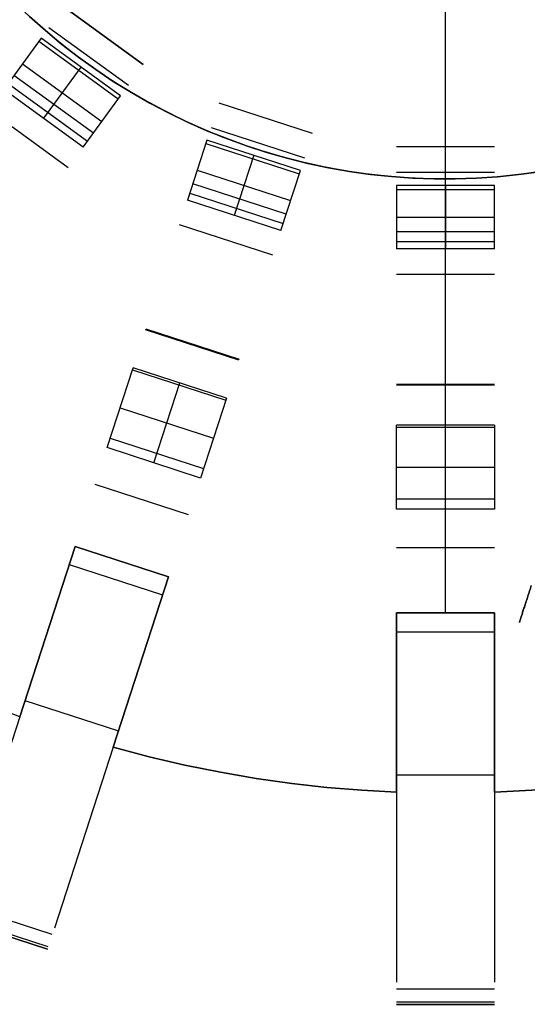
# Model space of a CAD drawing. Header units: millimetres. Extents: x 567 to 919, y 2269 to 2620.
# Tile 5 of 17: x 691 to 753, y 2269 to 2389. Entities that reach past the tile are written whole.
import ezdxf

# ---------------------------------------------------------------- set-up
doc = ezdxf.new("R2010")
doc.units = ezdxf.units.MM

msp = doc.modelspace()

# ---------------------------------------------------------------- linework, layer by layer
for points in [[(743.23, 2316.36), (743.23, 2434.36)], [(743.23, 2316.36), (743.23, 2434.36)], [(754.25, 2370.18), (751.67, 2369.84), (749.08, 2369.59), (746.48, 2369.43), (743.88, 2369.37), (741.27, 2369.39), (738.67, 2369.5), (736.08, 2369.7), (733.49, 2370), (730.92, 2370.38), (728.36, 2370.85), (725.81, 2371.41), (723.29, 2372.06), (720.79, 2372.8), (718.32, 2373.62), (715.88, 2374.52), (713.48, 2375.52), (711.11, 2376.59), (708.77, 2377.75), (706.48, 2378.98), (704.23, 2380.3), (702.03, 2381.69), (699.88, 2383.16), (697.79, 2384.7), (695.74, 2386.31), (693.76, 2387.99), (691.83, 2389.74)], [(706.3, 2383.33), (696.59, 2390.38)], [(696.59, 2390.38), (706.3, 2383.33)], [(754.73, 2370.25), (752.16, 2369.9), (749.58, 2369.63), (747, 2369.46), (744.4, 2369.37), (741.81, 2369.38), (739.22, 2369.47), (736.64, 2369.65), (734.06, 2369.92), (731.49, 2370.29), (728.94, 2370.74), (726.41, 2371.27), (723.89, 2371.9), (721.4, 2372.61), (718.93, 2373.41), (716.5, 2374.29), (714.09, 2375.25), (711.72, 2376.3), (709.39, 2377.43), (707.1, 2378.64), (704.85, 2379.93), (702.64, 2381.29), (700.49, 2382.73), (698.38, 2384.25), (696.33, 2385.83), (694.34, 2387.49), (692.4, 2389.21)], [(692.4, 2389.21), (694.34, 2387.49), (696.33, 2385.83), (698.38, 2384.25), (700.49, 2382.73), (702.64, 2381.29), (704.85, 2379.93), (707.1, 2378.64), (709.39, 2377.43), (711.72, 2376.3), (714.09, 2375.25), (716.5, 2374.29), (718.93, 2373.41), (721.4, 2372.61), (723.89, 2371.9), (726.41, 2371.27), (728.94, 2370.74), (731.49, 2370.29), (734.06, 2369.92), (736.64, 2369.65), (739.22, 2369.47), (741.81, 2369.38), (744.4, 2369.37), (747, 2369.46), (749.58, 2369.63), (752.16, 2369.9), (754.73, 2370.25)], [(694.77, 2387.88), (704.48, 2380.82)], [(693.81, 2386.56), (689.28, 2380.31)], [(693.55, 2386.19), (703.25, 2379.14)], [(703.52, 2379.51), (693.81, 2386.56)], [(691.55, 2383.44), (701.25, 2376.38)], [(698.67, 2383.03), (694.13, 2376.79)], [(700.21, 2374.95), (690.5, 2382)], [(698.98, 2373.26), (689.28, 2380.31)], [(689.8, 2381.03), (699.51, 2373.98)], [(689.8, 2381.03), (697.08, 2375.74)], [(698.98, 2373.26), (703.52, 2379.51)], [(697.14, 2370.72), (687.43, 2377.77)], [(726.97, 2374.91), (715.56, 2378.62)], [(714.6, 2375.67), (726.01, 2371.96)], [(714.09, 2374.12), (711.71, 2366.78)], [(725.51, 2370.41), (714.09, 2374.12)], [(713.95, 2373.69), (725.37, 2369.98)], [(749.23, 2373.28), (737.23, 2373.28)], [(719.8, 2372.27), (717.42, 2364.92)], [(712.9, 2370.45), (724.31, 2366.74)], [(723.12, 2363.07), (725.51, 2370.41)], [(737.23, 2370.18), (749.23, 2370.18)], [(743.23, 2316.36), (743.23, 2369.36)], [(743.23, 2316.36), (743.23, 2369.36)], [(723.77, 2365.05), (712.35, 2368.76)], [(737.23, 2368.55), (737.23, 2360.84)], [(749.23, 2368.55), (737.23, 2368.55)], [(737.23, 2368.1), (749.23, 2368.1)], [(743.23, 2368.55), (743.23, 2360.84)], [(749.23, 2360.84), (749.23, 2368.55)], [(723.12, 2363.07), (711.71, 2366.78)], [(711.98, 2367.62), (723.4, 2363.92)], [(737.23, 2364.69), (749.23, 2364.69)], [(722.15, 2360.08), (710.74, 2363.78)], [(749.23, 2362.92), (737.23, 2362.92)], [(737.23, 2361.73), (749.23, 2361.73)], [(749.23, 2360.84), (737.23, 2360.84)], [(749.23, 2357.69), (737.23, 2357.69)], [(706.6, 2351.06), (718.01, 2347.35)], [(717.98, 2347.25), (706.57, 2350.96)], [(701.89, 2336.55), (705.06, 2346.3)], [(716.47, 2342.6), (705.06, 2346.3)], [(704.98, 2346.05), (716.39, 2342.34)], [(707.59, 2334.69), (710.76, 2344.45)], [(737.23, 2344.31), (749.23, 2344.31)], [(749.23, 2344.2), (737.23, 2344.2)], [(716.47, 2342.6), (713.3, 2332.84)], [(703.47, 2341.43), (714.88, 2337.72)], [(737.23, 2329.05), (737.23, 2339.31)], [(749.23, 2339.31), (737.23, 2339.31)], [(737.23, 2339.04), (749.23, 2339.04)], [(743.23, 2329.05), (743.23, 2339.31)], [(749.23, 2339.31), (749.23, 2329.05)], [(702.27, 2337.72), (713.68, 2334.01)], [(713.3, 2332.84), (701.89, 2336.55)], [(737.23, 2334.18), (749.23, 2334.18)], [(711.84, 2328.34), (700.43, 2332.05)], [(737.23, 2330.28), (749.23, 2330.28)], [(749.23, 2329.05), (737.23, 2329.05)], [(694.88, 2314.97), (697.97, 2324.48)], [(697.97, 2324.48), (694.88, 2314.97)], [(694.88, 2314.97), (697.97, 2324.48)], [(697.97, 2324.48), (694.88, 2314.97)], [(709.38, 2320.77), (697.97, 2324.48)], [(709.38, 2320.77), (697.97, 2324.48)], [(709.38, 2320.77), (697.97, 2324.48)], [(709.38, 2320.77), (697.97, 2324.48)], [(709.38, 2320.77), (697.97, 2324.48)], [(709.38, 2320.77), (697.97, 2324.48)], [(697.97, 2324.48), (709.38, 2320.77)], [(697.97, 2324.48), (709.38, 2320.77)], [(697.97, 2324.48), (709.38, 2320.77)], [(749.23, 2324.32), (737.23, 2324.32)], [(697.25, 2322.29), (708.67, 2318.58)], [(709.38, 2320.77), (706.29, 2311.26)], [(706.29, 2311.26), (709.38, 2320.77)], [(709.38, 2320.77), (706.29, 2311.26)], [(706.29, 2311.26), (709.38, 2320.77)], [(691.21, 2303.67), (687.26, 2305.2), (683.31, 2306.85), (679.37, 2308.63), (675.44, 2310.55), (671.53, 2312.6), (667.65, 2314.79), (663.8, 2317.12), (659.98, 2319.58)], [(691.21, 2303.67), (687.26, 2305.2), (683.31, 2306.85), (679.37, 2308.63), (675.44, 2310.55), (671.53, 2312.6), (667.65, 2314.79), (663.8, 2317.12), (659.98, 2319.58)], [(749.23, 2316.36), (737.23, 2316.36)], [(749.23, 2316.36), (737.23, 2316.36)], [(749.23, 2316.36), (737.23, 2316.36)], [(749.23, 2316.36), (737.23, 2316.36)], [(749.23, 2316.36), (737.23, 2316.36)], [(749.23, 2316.36), (737.23, 2316.36)], [(737.23, 2306.36), (737.23, 2316.36)], [(737.23, 2316.36), (737.23, 2306.36)], [(737.23, 2306.36), (737.23, 2316.36)], [(737.23, 2316.36), (737.23, 2306.36)], [(737.23, 2316.36), (749.23, 2316.36)], [(737.23, 2316.36), (749.23, 2316.36)], [(737.23, 2316.36), (749.23, 2316.36)], [(749.23, 2316.36), (749.23, 2306.36)], [(749.23, 2306.36), (749.23, 2316.36)], [(749.23, 2316.36), (749.23, 2306.36)], [(749.23, 2306.36), (749.23, 2316.36)], [(691.21, 2303.67), (694.88, 2314.97)], [(694.88, 2314.97), (691.21, 2303.67)], [(691.21, 2303.67), (694.88, 2314.97)], [(694.88, 2314.97), (691.21, 2303.67)], [(737.23, 2314.05), (749.23, 2314.05)], [(706.29, 2311.26), (702.62, 2299.96)], [(702.62, 2299.96), (706.29, 2311.26)], [(706.29, 2311.26), (702.62, 2299.96)], [(702.62, 2299.96), (706.29, 2311.26)], [(691.85, 2305.67), (703.27, 2301.96)], [(737.23, 2294.48), (737.23, 2306.36)], [(737.23, 2306.36), (737.23, 2294.48)], [(737.23, 2294.48), (737.23, 2306.36)], [(737.23, 2306.36), (737.23, 2294.48)], [(749.23, 2306.36), (749.23, 2294.48)], [(749.23, 2294.48), (749.23, 2306.36)], [(749.23, 2306.36), (749.23, 2294.48)], [(749.23, 2294.48), (749.23, 2306.36)], [(691.21, 2303.67), (684.03, 2281.58)], [(702.62, 2299.96), (695.44, 2277.87)], [(702.62, 2299.96), (707.01, 2298.8), (711.39, 2297.78), (715.76, 2296.9), (720.11, 2296.15), (724.44, 2295.54), (728.74, 2295.06), (733, 2294.71), (737.23, 2294.48)], [(702.62, 2299.96), (707.01, 2298.8), (711.39, 2297.78), (715.76, 2296.9), (720.11, 2296.15), (724.44, 2295.54), (728.74, 2295.06), (733, 2294.71), (737.23, 2294.48)], [(737.23, 2294.48), (733, 2294.71), (728.74, 2295.06), (724.44, 2295.54), (720.11, 2296.15), (715.76, 2296.9), (711.39, 2297.78), (707.01, 2298.8), (702.62, 2299.96)], [(702.62, 2299.96), (707.01, 2298.8), (711.39, 2297.78), (715.76, 2296.9), (720.11, 2296.15), (724.44, 2295.54), (728.74, 2295.06), (733, 2294.71), (737.23, 2294.48)], [(737.23, 2294.48), (733, 2294.71), (728.74, 2295.06), (724.44, 2295.54), (720.11, 2296.15), (715.76, 2296.9), (711.39, 2297.78), (707.01, 2298.8), (702.62, 2299.96)], [(737.23, 2294.48), (733, 2294.71), (728.74, 2295.06), (724.44, 2295.54), (720.11, 2296.15), (715.76, 2296.9), (711.39, 2297.78), (707.01, 2298.8), (702.62, 2299.96)], [(749.23, 2294.48), (753.76, 2294.73), (758.24, 2295.12), (762.67, 2295.63), (767.04, 2296.27), (771.35, 2297.02), (775.58, 2297.89), (779.75, 2298.88), (783.84, 2299.96)], [(749.23, 2294.48), (753.76, 2294.73), (758.24, 2295.12), (762.67, 2295.63), (767.04, 2296.27), (771.35, 2297.02), (775.58, 2297.89), (779.75, 2298.88), (783.84, 2299.96)], [(783.84, 2299.96), (779.75, 2298.88), (775.58, 2297.89), (771.35, 2297.02), (767.04, 2296.27), (762.67, 2295.63), (758.24, 2295.12), (753.76, 2294.73), (749.23, 2294.48)], [(749.23, 2294.48), (753.76, 2294.73), (758.24, 2295.12), (762.67, 2295.63), (767.04, 2296.27), (771.35, 2297.02), (775.58, 2297.89), (779.75, 2298.88), (783.84, 2299.96)], [(783.84, 2299.96), (779.75, 2298.88), (775.58, 2297.89), (771.35, 2297.02), (767.04, 2296.27), (762.67, 2295.63), (758.24, 2295.12), (753.76, 2294.73), (749.23, 2294.48)], [(783.84, 2299.96), (779.75, 2298.88), (775.58, 2297.89), (771.35, 2297.02), (767.04, 2296.27), (762.67, 2295.63), (758.24, 2295.12), (753.76, 2294.73), (749.23, 2294.48)], [(737.23, 2296.58), (749.23, 2296.58)], [(737.23, 2294.48), (737.23, 2271.25)], [(749.23, 2294.48), (749.23, 2271.25)], [(695.18, 2277.08), (683.77, 2280.79)], [(694.61, 2275.31), (683.2, 2279.02)], [(694.61, 2275.31), (683.2, 2279.02)], [(683.2, 2279.02), (694.61, 2275.31)], [(694.69, 2275.57), (683.28, 2279.28)], [(749.23, 2270.42), (737.23, 2270.42)], [(749.23, 2268.84), (737.23, 2268.84)], [(749.23, 2268.56), (737.23, 2268.56)], [(749.23, 2268.56), (737.23, 2268.56)], [(737.23, 2268.56), (749.23, 2268.56)]]:
    msp.add_lwpolyline(points)
at = {"extrusion": (0.981519, -0.051352, -0.184345)}
for points in [[(2414.82, 68.07), (2423.51, 98.7)], [(2411.55, 69), (2420.25, 99.63)], [(2416.98, 100.56), (2408.29, 69.93)]]:
    msp.add_lwpolyline(points, dxfattribs=at)
at = {"extrusion": (0.809017, -0.587785, -6.84555e-14)}
msp.add_lwpolyline([(2343.31, -6.63), (2343.36, -6.46), (2343.41, -6.3), (2343.45, -6.13), (2343.49, -5.96), (2343.52, -5.79), (2343.54, -5.62), (2343.56, -5.45), (2343.57, -5.27), (2343.58, -5.1), (2343.58, -4.93), (2343.57, -4.76), (2343.56, -4.58), (2343.55, -4.41), (2343.52, -4.24), (2343.49, -4.07), (2343.46, -3.9), (2343.42, -3.73), (2343.37, -3.57), (2343.32, -3.4), (2343.26, -3.24), (2343.2, -3.08), (2343.13, -2.92), (2343.05, -2.76), (2342.97, -2.61), (2342.89, -2.46), (2342.8, -2.31), (2342.7, -2.17), (2342.6, -2.03), (2342.5, -1.89), (2342.39, -1.76), (2342.27, -1.63), (2342.15, -1.5), (2342.03, -1.38), (2341.9, -1.26), (2341.77, -1.15), (2341.64, -1.04), (2341.5, -0.94), (2341.35, -0.84), (2341.21, -0.75), (2341.06, -0.66), (2340.91, -0.57), (2340.75, -0.5), (2340.6, -0.42), (2340.44, -0.36), (2340.28, -0.3), (2340.11, -0.24), (2339.95, -0.19), (2339.78, -0.15), (2339.61, -0.11), (2339.44, -0.07), (2339.27, -0.05), (2339.1, -0.03), (2338.93, -0.01), (2338.75, 0), (2338.58, 0)], dxfattribs=at)
at = {"extrusion": (0.809017, -0.587785, 7.64151e-15)}
msp.add_lwpolyline([(2343.31, -6.63), (2343.36, -6.46), (2343.41, -6.3), (2343.45, -6.13), (2343.49, -5.96), (2343.52, -5.79), (2343.54, -5.62), (2343.56, -5.45), (2343.57, -5.27), (2343.58, -5.1), (2343.58, -4.93), (2343.57, -4.76), (2343.56, -4.58), (2343.55, -4.41), (2343.52, -4.24), (2343.49, -4.07), (2343.46, -3.9), (2343.42, -3.73), (2343.37, -3.57), (2343.32, -3.4), (2343.26, -3.24), (2343.2, -3.08), (2343.13, -2.92), (2343.05, -2.76), (2342.97, -2.61), (2342.89, -2.46), (2342.8, -2.31), (2342.7, -2.17), (2342.6, -2.03), (2342.5, -1.89), (2342.39, -1.76), (2342.27, -1.63), (2342.15, -1.5), (2342.03, -1.38), (2341.9, -1.26), (2341.77, -1.15), (2341.64, -1.04), (2341.5, -0.94), (2341.35, -0.84), (2341.21, -0.75), (2341.06, -0.66), (2340.91, -0.57), (2340.75, -0.5), (2340.6, -0.42), (2340.44, -0.36), (2340.28, -0.3), (2340.11, -0.24), (2339.95, -0.19), (2339.78, -0.15), (2339.61, -0.11), (2339.44, -0.07), (2339.27, -0.05), (2339.1, -0.03), (2338.93, -0.01), (2338.75, 0), (2338.58, 0)], dxfattribs=at)
at = {"extrusion": (0.809017, -0.587785, 7.67562e-14)}
msp.add_lwpolyline([(2338.58, 0), (2338.75, 0), (2338.93, -0.01), (2339.1, -0.03), (2339.27, -0.05), (2339.44, -0.07), (2339.61, -0.11), (2339.78, -0.15), (2339.95, -0.19), (2340.11, -0.24), (2340.28, -0.3), (2340.44, -0.36), (2340.6, -0.42), (2340.75, -0.5), (2340.91, -0.57), (2341.06, -0.66), (2341.21, -0.75), (2341.35, -0.84), (2341.5, -0.94), (2341.64, -1.04), (2341.77, -1.15), (2341.9, -1.26), (2342.03, -1.38), (2342.15, -1.5), (2342.27, -1.63), (2342.39, -1.76), (2342.5, -1.89), (2342.6, -2.03), (2342.7, -2.17), (2342.8, -2.31), (2342.89, -2.46), (2342.97, -2.61), (2343.05, -2.76), (2343.13, -2.92), (2343.2, -3.08), (2343.26, -3.24), (2343.32, -3.4), (2343.37, -3.57), (2343.42, -3.73), (2343.46, -3.9), (2343.49, -4.07), (2343.52, -4.24), (2343.55, -4.41), (2343.56, -4.58), (2343.57, -4.76), (2343.58, -4.93), (2343.58, -5.1), (2343.57, -5.27), (2343.56, -5.45), (2343.54, -5.62), (2343.52, -5.79), (2343.49, -5.96), (2343.45, -6.13), (2343.41, -6.3), (2343.36, -6.46), (2343.31, -6.63)], dxfattribs=at)
at = {"extrusion": (0.951057, -0.309017, 1.23264e-14)}
msp.add_lwpolyline([(2483.32, -6.63), (2483.37, -6.46), (2483.42, -6.3), (2483.46, -6.13), (2483.5, -5.96), (2483.53, -5.79), (2483.55, -5.62), (2483.57, -5.45), (2483.58, -5.27), (2483.59, -5.1), (2483.59, -4.93), (2483.58, -4.76), (2483.57, -4.58), (2483.55, -4.41), (2483.53, -4.24), (2483.5, -4.07), (2483.47, -3.9), (2483.43, -3.73), (2483.38, -3.57), (2483.33, -3.4), (2483.27, -3.24), (2483.2, -3.08), (2483.14, -2.92), (2483.06, -2.76), (2482.98, -2.61), (2482.9, -2.46), (2482.8, -2.31), (2482.71, -2.17), (2482.61, -2.03), (2482.5, -1.89), (2482.39, -1.76), (2482.28, -1.63), (2482.16, -1.5), (2482.04, -1.38), (2481.91, -1.26), (2481.78, -1.15), (2481.64, -1.04), (2481.5, -0.94), (2481.36, -0.84), (2481.22, -0.75), (2481.07, -0.66), (2480.92, -0.57), (2480.76, -0.5), (2480.61, -0.42), (2480.45, -0.36), (2480.28, -0.3), (2480.12, -0.24), (2479.95, -0.19), (2479.79, -0.15), (2479.62, -0.11), (2479.45, -0.07), (2479.28, -0.05), (2479.11, -0.03), (2478.93, -0.01), (2478.76, 0), (2478.59, 0)], dxfattribs=at)
at = {"extrusion": (0.909535, -0.261413, -0.323124)}
for points in [[(2434.25, -80.98), (2476.89, -33.05)], [(2474.84, -31.22), (2432.2, -79.16)]]:
    msp.add_lwpolyline(points, dxfattribs=at)
at = {"extrusion": (0.809017, -0.587785, -1.14314e-12)}
msp.add_lwpolyline([(2331.75, -38.64), (2331.86, -38.52), (2331.97, -38.4), (2332.08, -38.28), (2332.18, -38.15), (2332.28, -38.02), (2332.37, -37.89), (2332.46, -37.75), (2332.54, -37.61), (2332.62, -37.47), (2332.69, -37.33), (2332.76, -37.18), (2332.83, -37.03), (2332.89, -36.88), (2332.94, -36.73)], dxfattribs=at)
at = {"extrusion": (0.994926, -0.03131, -0.09561)}
for points in [[(2389.99, 24.39), (2399.95, 54.63)], [(2388.32, 24.94), (2398.27, 55.18)], [(2396.6, 55.73), (2386.64, 25.49)]]:
    msp.add_lwpolyline(points, dxfattribs=at)
at = {"extrusion": (0.809017, -0.587785, -4.71488e-13)}
msp.add_lwpolyline([(2330.86, 0), (2330.69, 0), (2330.52, -0.01), (2330.35, -0.03), (2330.18, -0.05), (2330.01, -0.07), (2329.85, -0.1), (2329.68, -0.14), (2329.52, -0.18), (2329.35, -0.23), (2329.19, -0.29), (2329.03, -0.35), (2328.88, -0.41), (2328.72, -0.48), (2328.57, -0.56), (2328.42, -0.64), (2328.27, -0.72), (2328.13, -0.81), (2327.99, -0.91), (2327.85, -1.01), (2327.71, -1.11)], dxfattribs=at)
at = {"extrusion": (0.951057, -0.309017, 3.49188e-14)}
msp.add_lwpolyline([(2483.32, -6.63), (2483.37, -6.46), (2483.42, -6.3), (2483.46, -6.13), (2483.5, -5.96), (2483.53, -5.79), (2483.55, -5.62), (2483.57, -5.45), (2483.58, -5.27), (2483.59, -5.1), (2483.59, -4.93), (2483.58, -4.76), (2483.57, -4.58), (2483.55, -4.41), (2483.53, -4.24), (2483.5, -4.07), (2483.47, -3.9), (2483.43, -3.73), (2483.38, -3.57), (2483.33, -3.4), (2483.27, -3.24), (2483.2, -3.08), (2483.14, -2.92), (2483.06, -2.76), (2482.98, -2.61), (2482.9, -2.46), (2482.8, -2.31), (2482.71, -2.17), (2482.61, -2.03), (2482.5, -1.89), (2482.39, -1.76), (2482.28, -1.63), (2482.16, -1.5), (2482.04, -1.38), (2481.91, -1.26), (2481.78, -1.15), (2481.64, -1.04), (2481.5, -0.94), (2481.36, -0.84), (2481.22, -0.75), (2481.07, -0.66), (2480.92, -0.57), (2480.76, -0.5), (2480.61, -0.42), (2480.45, -0.36), (2480.28, -0.3), (2480.12, -0.24), (2479.95, -0.19), (2479.79, -0.15), (2479.62, -0.11), (2479.45, -0.07), (2479.28, -0.05), (2479.11, -0.03), (2478.93, -0.01), (2478.76, 0), (2478.59, 0)], dxfattribs=at)
at = {"extrusion": (0.951057, -0.309017, -2.82987e-14)}
msp.add_lwpolyline([(2478.59, 0), (2478.76, 0), (2478.93, -0.01), (2479.11, -0.03), (2479.28, -0.05), (2479.45, -0.07), (2479.62, -0.11), (2479.79, -0.15), (2479.95, -0.19), (2480.12, -0.24), (2480.28, -0.3), (2480.45, -0.36), (2480.61, -0.42), (2480.76, -0.5), (2480.92, -0.57), (2481.07, -0.66), (2481.22, -0.75), (2481.36, -0.84), (2481.5, -0.94), (2481.64, -1.04), (2481.78, -1.15), (2481.91, -1.26), (2482.04, -1.38), (2482.16, -1.5), (2482.28, -1.63), (2482.39, -1.76), (2482.5, -1.89), (2482.61, -2.03), (2482.71, -2.17), (2482.8, -2.31), (2482.9, -2.46), (2482.98, -2.61), (2483.06, -2.76), (2483.14, -2.92), (2483.2, -3.08), (2483.27, -3.24), (2483.33, -3.4), (2483.38, -3.57), (2483.43, -3.73), (2483.47, -3.9), (2483.5, -4.07), (2483.53, -4.24), (2483.55, -4.41), (2483.57, -4.58), (2483.58, -4.76), (2483.59, -4.93), (2483.59, -5.1), (2483.58, -5.27), (2483.57, -5.45), (2483.55, -5.62), (2483.53, -5.79), (2483.5, -5.96), (2483.46, -6.13), (2483.42, -6.3), (2483.37, -6.46), (2483.32, -6.63)], dxfattribs=at)
at = {"extrusion": (0.889572, -0.32285, -0.323156)}
for points in [[(2467.98, -52.51), (2384.11, -127.19)], [(2382.45, -125.33), (2466.32, -50.65)]]:
    msp.add_lwpolyline(points, dxfattribs=at)
at = {"extrusion": (0.809017, -0.587785, -4.00809e-14)}
msp.add_lwpolyline([(2331.75, -38.64), (2331.86, -38.52), (2331.97, -38.4), (2332.08, -38.28), (2332.18, -38.15), (2332.28, -38.02), (2332.37, -37.89), (2332.46, -37.75), (2332.54, -37.61), (2332.62, -37.47), (2332.69, -37.33), (2332.76, -37.18), (2332.83, -37.03), (2332.89, -36.88), (2332.94, -36.73)], dxfattribs=at)
at = {"extrusion": (0.809017, -0.587785, -2.74155e-13)}
msp.add_lwpolyline([(2327.71, -1.11), (2327.85, -1.01), (2327.99, -0.91), (2328.13, -0.81), (2328.27, -0.72), (2328.42, -0.64), (2328.57, -0.56), (2328.72, -0.48), (2328.88, -0.41), (2329.03, -0.35), (2329.19, -0.29), (2329.35, -0.23), (2329.52, -0.18), (2329.68, -0.14), (2329.85, -0.1), (2330.01, -0.07), (2330.18, -0.05), (2330.35, -0.03), (2330.52, -0.01), (2330.69, 0), (2330.86, 0)], dxfattribs=at)
at = {"extrusion": (1, 0, 0)}
for points in [[(2373.28, -6.63), (2373.34, -6.46), (2373.38, -6.3), (2373.43, -6.13), (2373.46, -5.96), (2373.49, -5.79), (2373.52, -5.62), (2373.53, -5.45), (2373.55, -5.27), (2373.55, -5.1), (2373.55, -4.93), (2373.55, -4.76), (2373.54, -4.58), (2373.52, -4.41), (2373.5, -4.24), (2373.47, -4.07), (2373.43, -3.9), (2373.39, -3.73), (2373.34, -3.57), (2373.29, -3.4), (2373.23, -3.24), (2373.17, -3.08), (2373.1, -2.92), (2373.03, -2.76), (2372.95, -2.61), (2372.86, -2.46), (2372.77, -2.31), (2372.67, -2.17), (2372.57, -2.03), (2372.47, -1.89), (2372.36, -1.76), (2372.24, -1.63), (2372.13, -1.5), (2372, -1.38), (2371.88, -1.26), (2371.74, -1.15), (2371.61, -1.04), (2371.47, -0.94), (2371.33, -0.84), (2371.18, -0.75), (2371.03, -0.66), (2370.88, -0.57), (2370.73, -0.5), (2370.57, -0.42), (2370.41, -0.36), (2370.25, -0.3), (2370.09, -0.24), (2369.92, -0.19), (2369.75, -0.15), (2369.59, -0.11), (2369.42, -0.07), (2369.24, -0.05), (2369.07, -0.03), (2368.9, -0.01), (2368.73, 0), (2368.55, 0)], [(2362.92, -36.73), (2373.28, -6.63)], [(2373.28, -6.63), (2373.34, -6.46), (2373.38, -6.3), (2373.43, -6.13), (2373.46, -5.96), (2373.49, -5.79), (2373.52, -5.62), (2373.53, -5.45), (2373.55, -5.27), (2373.55, -5.1), (2373.55, -4.93), (2373.55, -4.76), (2373.54, -4.58), (2373.52, -4.41), (2373.5, -4.24), (2373.47, -4.07), (2373.43, -3.9), (2373.39, -3.73), (2373.34, -3.57), (2373.29, -3.4), (2373.23, -3.24), (2373.17, -3.08), (2373.1, -2.92), (2373.03, -2.76), (2372.95, -2.61), (2372.86, -2.46), (2372.77, -2.31), (2372.67, -2.17), (2372.57, -2.03), (2372.47, -1.89), (2372.36, -1.76), (2372.24, -1.63), (2372.13, -1.5), (2372, -1.38), (2371.88, -1.26), (2371.74, -1.15), (2371.61, -1.04), (2371.47, -0.94), (2371.33, -0.84), (2371.18, -0.75), (2371.03, -0.66), (2370.88, -0.57), (2370.73, -0.5), (2370.57, -0.42), (2370.41, -0.36), (2370.25, -0.3), (2370.09, -0.24), (2369.92, -0.19), (2369.75, -0.15), (2369.59, -0.11), (2369.42, -0.07), (2369.24, -0.05), (2369.07, -0.03), (2368.9, -0.01), (2368.73, 0), (2368.55, 0)], [(2362.92, -36.73), (2373.28, -6.63)], [(2368.55, 0), (2368.73, 0), (2368.9, -0.01), (2369.07, -0.03), (2369.24, -0.05), (2369.42, -0.07), (2369.59, -0.11), (2369.75, -0.15), (2369.92, -0.19), (2370.09, -0.24), (2370.25, -0.3), (2370.41, -0.36), (2370.57, -0.42), (2370.73, -0.5), (2370.88, -0.57), (2371.03, -0.66), (2371.18, -0.75), (2371.33, -0.84), (2371.47, -0.94), (2371.61, -1.04), (2371.74, -1.15), (2371.88, -1.26), (2372, -1.38), (2372.13, -1.5), (2372.24, -1.63), (2372.36, -1.76), (2372.47, -1.89), (2372.57, -2.03), (2372.67, -2.17), (2372.77, -2.31), (2372.86, -2.46), (2372.95, -2.61), (2373.03, -2.76), (2373.1, -2.92), (2373.17, -3.08), (2373.23, -3.24), (2373.29, -3.4), (2373.34, -3.57), (2373.39, -3.73), (2373.43, -3.9), (2373.47, -4.07), (2373.5, -4.24), (2373.52, -4.41), (2373.54, -4.58), (2373.55, -4.76), (2373.55, -4.93), (2373.55, -5.1), (2373.55, -5.27), (2373.53, -5.45), (2373.52, -5.62), (2373.49, -5.79), (2373.46, -5.96), (2373.43, -6.13), (2373.38, -6.3), (2373.34, -6.46), (2373.28, -6.63)], [(2373.28, -6.63), (2362.92, -36.73)], [(2369.36, -94), (2369.36, -106)], [(2361.73, -38.64), (2361.84, -38.52), (2361.95, -38.4), (2362.05, -38.28), (2362.15, -38.15), (2362.25, -38.02), (2362.34, -37.89), (2362.43, -37.75), (2362.51, -37.61), (2362.59, -37.47), (2362.67, -37.33), (2362.74, -37.18), (2362.8, -37.03), (2362.86, -36.88), (2362.92, -36.73)], [(2361.73, -38.64), (2361.84, -38.52), (2361.95, -38.4), (2362.05, -38.28), (2362.15, -38.15), (2362.25, -38.02), (2362.34, -37.89), (2362.43, -37.75), (2362.51, -37.61), (2362.59, -37.47), (2362.67, -37.33), (2362.74, -37.18), (2362.8, -37.03), (2362.86, -36.88), (2362.92, -36.73)], [(2361.73, -38.64), (2361.84, -38.52), (2361.95, -38.4), (2362.05, -38.28), (2362.15, -38.15), (2362.25, -38.02), (2362.34, -37.89), (2362.43, -37.75), (2362.51, -37.61), (2362.59, -37.47), (2362.67, -37.33), (2362.74, -37.18), (2362.8, -37.03), (2362.86, -36.88), (2362.92, -36.73)], [(2316.36, -84), (2361.73, -38.64)], [(2360.84, 0), (2360.66, 0), (2360.5, -0.01), (2360.33, -0.03), (2360.16, -0.05), (2359.99, -0.07), (2359.82, -0.1), (2359.66, -0.14), (2359.49, -0.18), (2359.33, -0.23), (2359.17, -0.29), (2359.01, -0.35), (2358.85, -0.41), (2358.69, -0.48), (2358.54, -0.56), (2358.39, -0.64), (2358.24, -0.72), (2358.1, -0.81), (2357.96, -0.91), (2357.82, -1.01), (2357.69, -1.11)], [(2316.36, -84), (2361.73, -38.64)], [(2360.84, 0), (2360.66, 0), (2360.5, -0.01), (2360.33, -0.03), (2360.16, -0.05), (2359.99, -0.07), (2359.82, -0.1), (2359.66, -0.14), (2359.49, -0.18), (2359.33, -0.23), (2359.17, -0.29), (2359.01, -0.35), (2358.85, -0.41), (2358.69, -0.48), (2358.54, -0.56), (2358.39, -0.64), (2358.24, -0.72), (2358.1, -0.81), (2357.96, -0.91), (2357.82, -1.01), (2357.69, -1.11)], [(2361.73, -38.64), (2316.36, -84)], [(2357.69, -1.11), (2357.82, -1.01), (2357.96, -0.91), (2358.1, -0.81), (2358.24, -0.72), (2358.39, -0.64), (2358.54, -0.56), (2358.69, -0.48), (2358.85, -0.41), (2359.01, -0.35), (2359.17, -0.29), (2359.33, -0.23), (2359.49, -0.18), (2359.66, -0.14), (2359.82, -0.1), (2359.99, -0.07), (2360.16, -0.05), (2360.33, -0.03), (2360.5, -0.01), (2360.66, 0), (2360.84, 0)], [(2357.69, -1.11), (2270.42, -71.78)], [(2357.69, -1.11), (2270.42, -71.78)], [(2270.42, -71.78), (2357.69, -1.11)], [(2339.31, -315), (2339.48, -315), (2339.65, -314.99), (2339.82, -314.97), (2339.99, -314.95), (2340.16, -314.93), (2340.33, -314.89), (2340.5, -314.86), (2340.66, -314.81), (2340.82, -314.76), (2340.99, -314.71), (2341.15, -314.65), (2341.31, -314.58), (2341.46, -314.51), (2341.61, -314.44), (2341.76, -314.36), (2341.91, -314.27), (2342.06, -314.18), (2342.2, -314.08), (2342.34, -313.98), (2342.47, -313.87), (2342.6, -313.76), (2342.73, -313.65), (2342.85, -313.53), (2342.97, -313.41), (2343.08, -313.28), (2343.19, -313.15), (2343.3, -313.01), (2343.4, -312.87), (2343.5, -312.73), (2343.59, -312.59), (2343.67, -312.44), (2343.75, -312.29), (2343.83, -312.13), (2343.9, -311.98), (2343.97, -311.82), (2344.02, -311.66), (2344.08, -311.5), (2344.13, -311.33), (2344.17, -311.17), (2344.21, -311), (2344.24, -310.83), (2344.26, -310.66), (2344.28, -310.49), (2344.3, -310.32), (2344.31, -310.15), (2344.31, -309.98), (2344.3, -309.81), (2344.3, -309.64), (2344.28, -309.47), (2344.26, -309.3), (2344.23, -309.13), (2344.2, -308.96)], [(2344.2, -308.96), (2316.36, -178)], [(2339.31, -315), (2339.48, -315), (2339.65, -314.99), (2339.82, -314.97), (2339.99, -314.95), (2340.16, -314.93), (2340.33, -314.89), (2340.5, -314.86), (2340.66, -314.81), (2340.82, -314.76), (2340.99, -314.71), (2341.15, -314.65), (2341.31, -314.58), (2341.46, -314.51), (2341.61, -314.44), (2341.76, -314.36), (2341.91, -314.27), (2342.06, -314.18), (2342.2, -314.08), (2342.34, -313.98), (2342.47, -313.87), (2342.6, -313.76), (2342.73, -313.65), (2342.85, -313.53), (2342.97, -313.41), (2343.08, -313.28), (2343.19, -313.15), (2343.3, -313.01), (2343.4, -312.87), (2343.5, -312.73), (2343.59, -312.59), (2343.67, -312.44), (2343.75, -312.29), (2343.83, -312.13), (2343.9, -311.98), (2343.97, -311.82), (2344.02, -311.66), (2344.08, -311.5), (2344.13, -311.33), (2344.17, -311.17), (2344.21, -311), (2344.24, -310.83), (2344.26, -310.66), (2344.28, -310.49), (2344.3, -310.32), (2344.31, -310.15), (2344.31, -309.98), (2344.3, -309.81), (2344.3, -309.64), (2344.28, -309.47), (2344.26, -309.3), (2344.23, -309.13), (2344.2, -308.96)], [(2344.2, -308.96), (2316.36, -178)], [(2344.2, -308.96), (2344.23, -309.13), (2344.26, -309.3), (2344.28, -309.47), (2344.3, -309.64), (2344.3, -309.81), (2344.31, -309.98), (2344.31, -310.15), (2344.3, -310.32), (2344.28, -310.49), (2344.26, -310.66), (2344.24, -310.83), (2344.21, -311), (2344.17, -311.17), (2344.13, -311.33), (2344.08, -311.5), (2344.02, -311.66), (2343.97, -311.82), (2343.9, -311.98), (2343.83, -312.13), (2343.75, -312.29), (2343.67, -312.44), (2343.59, -312.59), (2343.5, -312.73), (2343.4, -312.87), (2343.3, -313.01), (2343.19, -313.15), (2343.08, -313.28), (2342.97, -313.41), (2342.85, -313.53), (2342.73, -313.65), (2342.6, -313.76), (2342.47, -313.87), (2342.34, -313.98), (2342.2, -314.08), (2342.06, -314.18), (2341.91, -314.27), (2341.76, -314.36), (2341.61, -314.44), (2341.46, -314.51), (2341.31, -314.58), (2341.15, -314.65), (2340.99, -314.71), (2340.82, -314.76), (2340.66, -314.81), (2340.5, -314.86), (2340.33, -314.89), (2340.16, -314.93), (2339.99, -314.95), (2339.82, -314.97), (2339.65, -314.99), (2339.48, -315), (2339.31, -315)], [(2316.36, -178), (2344.2, -308.96)], [(2329.22, -30.55), (2329.22, -79.02)], [(2329.22, -201.43), (2329.22, -302.98)], [(2324.32, -311.63), (2324.38, -311.79), (2324.44, -311.95), (2324.51, -312.11), (2324.59, -312.26), (2324.67, -312.41), (2324.76, -312.56), (2324.85, -312.71), (2324.94, -312.85), (2325.04, -312.99), (2325.15, -313.13), (2325.26, -313.26), (2325.37, -313.39), (2325.49, -313.51), (2325.61, -313.63), (2325.74, -313.75), (2325.87, -313.86), (2326.01, -313.97), (2326.15, -314.07), (2326.29, -314.17), (2326.43, -314.26), (2326.58, -314.35), (2326.73, -314.43), (2326.89, -314.51), (2327.04, -314.58), (2327.2, -314.65), (2327.36, -314.71), (2327.52, -314.76), (2327.69, -314.81), (2327.86, -314.86), (2328.02, -314.89), (2328.19, -314.93), (2328.36, -314.95), (2328.53, -314.97), (2328.71, -314.99), (2328.88, -315), (2329.05, -315)], [(2324.32, -311.63), (2324.38, -311.79), (2324.44, -311.95), (2324.51, -312.11), (2324.59, -312.26), (2324.67, -312.41), (2324.76, -312.56), (2324.85, -312.71), (2324.94, -312.85), (2325.04, -312.99), (2325.15, -313.13), (2325.26, -313.26), (2325.37, -313.39), (2325.49, -313.51), (2325.61, -313.63), (2325.74, -313.75), (2325.87, -313.86), (2326.01, -313.97), (2326.15, -314.07), (2326.29, -314.17), (2326.43, -314.26), (2326.58, -314.35), (2326.73, -314.43), (2326.89, -314.51), (2327.04, -314.58), (2327.2, -314.65), (2327.36, -314.71), (2327.52, -314.76), (2327.69, -314.81), (2327.86, -314.86), (2328.02, -314.89), (2328.19, -314.93), (2328.36, -314.95), (2328.53, -314.97), (2328.71, -314.99), (2328.88, -315), (2329.05, -315)], [(2329.05, -315), (2328.88, -315), (2328.71, -314.99), (2328.53, -314.97), (2328.36, -314.95), (2328.19, -314.93), (2328.02, -314.89), (2327.86, -314.86), (2327.69, -314.81), (2327.52, -314.76), (2327.36, -314.71), (2327.2, -314.65), (2327.04, -314.58), (2326.89, -314.51), (2326.73, -314.43), (2326.58, -314.35), (2326.43, -314.26), (2326.29, -314.17), (2326.15, -314.07), (2326.01, -313.97), (2325.87, -313.86), (2325.74, -313.75), (2325.61, -313.63), (2325.49, -313.51), (2325.37, -313.39), (2325.26, -313.26), (2325.15, -313.13), (2325.04, -312.99), (2324.94, -312.85), (2324.85, -312.71), (2324.76, -312.56), (2324.67, -312.41), (2324.59, -312.26), (2324.51, -312.11), (2324.44, -311.95), (2324.38, -311.79), (2324.32, -311.63)], [(2325.51, -30.55), (2325.51, -79.02)], [(2325.51, -201.43), (2325.51, -302.98)], [(2324.48, -94), (2324.48, -84)], [(2324.48, -146), (2324.48, -106)], [(2324.48, -178), (2324.48, -158)], [(2268.84, -150.49), (2324.32, -311.63)], [(2268.84, -150.49), (2324.32, -311.63)], [(2324.32, -311.63), (2268.84, -150.49)], [(2322.63, -94), (2322.63, -84)], [(2322.63, -146), (2322.63, -106)], [(2322.63, -178), (2322.63, -158)], [(2321.34, -30.55), (2321.34, -79.02)], [(2321.34, -201.43), (2321.34, -302.98)], [(2321.34, -30.55), (2321.34, -79.02)], [(2321.34, -201.43), (2321.34, -302.98)], [(2320.77, -84), (2320.77, -94)], [(2320.77, -106), (2320.77, -146)], [(2320.77, -158), (2320.77, -178)], [(2316.36, -94), (2316.36, -84)], [(2316.36, -146), (2316.36, -106)], [(2316.36, -178), (2316.36, -158)], [(2316.36, -94), (2316.36, -84)], [(2316.36, -146), (2316.36, -106)], [(2316.36, -178), (2316.36, -158)], [(2316.36, -84), (2316.36, -94)], [(2316.36, -106), (2316.36, -146)], [(2316.36, -158), (2316.36, -178)], [(2303.67, -94), (2303.67, -106)], [(2303.67, -146), (2303.67, -158)], [(2299.96, -94), (2299.96, -106)], [(2299.96, -146), (2299.96, -158)], [(2294.48, -94), (2294.48, -106)], [(2294.48, -146), (2294.48, -158)], [(2294.48, -94), (2294.48, -106)], [(2294.48, -146), (2294.48, -158)], [(2275.31, -148.86), (2275.31, -75.67)], [(2270.42, -71.78), (2270.29, -71.89), (2270.16, -72.01), (2270.04, -72.13), (2269.92, -72.25), (2269.8, -72.38), (2269.69, -72.51), (2269.59, -72.64), (2269.48, -72.78), (2269.39, -72.92), (2269.3, -73.07), (2269.21, -73.21), (2269.13, -73.36), (2269.05, -73.52), (2268.98, -73.67), (2268.91, -73.83), (2268.85, -73.99), (2268.8, -74.15), (2268.75, -74.32), (2268.71, -74.48), (2268.67, -74.65), (2268.64, -74.82), (2268.61, -74.99), (2268.59, -75.16), (2268.58, -75.33), (2268.57, -75.5), (2268.56, -75.67)], [(2270.42, -71.78), (2270.29, -71.89), (2270.16, -72.01), (2270.04, -72.13), (2269.92, -72.25), (2269.8, -72.38), (2269.69, -72.51), (2269.59, -72.64), (2269.48, -72.78), (2269.39, -72.92), (2269.3, -73.07), (2269.21, -73.21), (2269.13, -73.36), (2269.05, -73.52), (2268.98, -73.67), (2268.91, -73.83), (2268.85, -73.99), (2268.8, -74.15), (2268.75, -74.32), (2268.71, -74.48), (2268.67, -74.65), (2268.64, -74.82), (2268.61, -74.99), (2268.59, -75.16), (2268.58, -75.33), (2268.57, -75.5), (2268.56, -75.67)], [(2268.56, -75.67), (2268.57, -75.5), (2268.58, -75.33), (2268.59, -75.16), (2268.61, -74.99), (2268.64, -74.82), (2268.67, -74.65), (2268.71, -74.48), (2268.75, -74.32), (2268.8, -74.15), (2268.85, -73.99), (2268.91, -73.83), (2268.98, -73.67), (2269.05, -73.52), (2269.13, -73.36), (2269.21, -73.21), (2269.3, -73.07), (2269.39, -72.92), (2269.48, -72.78), (2269.59, -72.64), (2269.69, -72.51), (2269.8, -72.38), (2269.92, -72.25), (2270.04, -72.13), (2270.16, -72.01), (2270.29, -71.89), (2270.42, -71.78)], [(2268.56, -148.86), (2268.57, -149.03), (2268.58, -149.19), (2268.59, -149.36), (2268.61, -149.52), (2268.63, -149.69), (2268.66, -149.85), (2268.7, -150.01), (2268.74, -150.17), (2268.79, -150.33), (2268.84, -150.49)], [(2268.56, -75.67), (2268.56, -148.86)], [(2268.56, -148.86), (2268.57, -149.03), (2268.58, -149.19), (2268.59, -149.36), (2268.61, -149.52), (2268.63, -149.69), (2268.66, -149.85), (2268.7, -150.01), (2268.74, -150.17), (2268.79, -150.33), (2268.84, -150.49)], [(2268.56, -75.67), (2268.56, -148.86)], [(2268.84, -150.49), (2268.79, -150.33), (2268.74, -150.17), (2268.7, -150.01), (2268.66, -149.85), (2268.63, -149.69), (2268.61, -149.52), (2268.59, -149.36), (2268.58, -149.19), (2268.57, -149.03), (2268.56, -148.86)], [(2268.56, -148.86), (2268.56, -75.67)]]:
    msp.add_lwpolyline(points, dxfattribs=at)
at = {"extrusion": (0.951057, -0.309017, -1.67542e-13)}
msp.add_lwpolyline([(2471.76, -38.64), (2471.87, -38.52), (2471.98, -38.4), (2472.09, -38.28), (2472.19, -38.15), (2472.28, -38.02), (2472.38, -37.89), (2472.46, -37.75), (2472.55, -37.61), (2472.63, -37.47), (2472.7, -37.33), (2472.77, -37.18), (2472.84, -37.03), (2472.9, -36.88), (2472.95, -36.73)], dxfattribs=at)
at = {"extrusion": (0.975835, -0.150585, -0.158335)}
for points in [[(2403.74, -29.85), (2448.51, 16.09)], [(2402.77, -28.91), (2447.55, 17.03)], [(2446.59, 17.97), (2401.81, -27.98)]]:
    msp.add_lwpolyline(points, dxfattribs=at)
at = {"extrusion": (0.951057, -0.309017, -8.35388e-14)}
msp.add_lwpolyline([(2470.87, 0), (2470.7, 0), (2470.53, -0.01), (2470.36, -0.03), (2470.19, -0.05), (2470.02, -0.07), (2469.86, -0.1), (2469.69, -0.14), (2469.52, -0.18), (2469.36, -0.23), (2469.2, -0.29), (2469.04, -0.35), (2468.88, -0.41), (2468.73, -0.48), (2468.58, -0.56), (2468.43, -0.64), (2468.28, -0.72), (2468.14, -0.81), (2467.99, -0.91), (2467.86, -1.01), (2467.72, -1.11)], dxfattribs=at)
at = {"extrusion": (0.951057, -0.309017, -1.60513e-13)}
msp.add_lwpolyline([(2471.76, -38.64), (2471.87, -38.52), (2471.98, -38.4), (2472.09, -38.28), (2472.19, -38.15), (2472.28, -38.02), (2472.38, -37.89), (2472.46, -37.75), (2472.55, -37.61), (2472.63, -37.47), (2472.7, -37.33), (2472.77, -37.18), (2472.84, -37.03), (2472.9, -36.88), (2472.95, -36.73)], dxfattribs=at)
at = {"extrusion": (0.951057, -0.309017, 3.12789e-13)}
msp.add_lwpolyline([(2470.87, 0), (2470.7, 0), (2470.53, -0.01), (2470.36, -0.03), (2470.19, -0.05), (2470.02, -0.07), (2469.86, -0.1), (2469.69, -0.14), (2469.52, -0.18), (2469.36, -0.23), (2469.2, -0.29), (2469.04, -0.35), (2468.88, -0.41), (2468.73, -0.48), (2468.58, -0.56), (2468.43, -0.64), (2468.28, -0.72), (2468.14, -0.81), (2467.99, -0.91), (2467.86, -1.01), (2467.72, -1.11)], dxfattribs=at)
at = {"extrusion": (0.951057, -0.309017, -1.12758e-13)}
msp.add_lwpolyline([(2471.76, -38.64), (2471.87, -38.52), (2471.98, -38.4), (2472.09, -38.28), (2472.19, -38.15), (2472.28, -38.02), (2472.38, -37.89), (2472.46, -37.75), (2472.55, -37.61), (2472.63, -37.47), (2472.7, -37.33), (2472.77, -37.18), (2472.84, -37.03), (2472.9, -36.88), (2472.95, -36.73)], dxfattribs=at)
at = {"extrusion": (0.970735, -0.182849, -0.155688)}
for points in [[(2454.5, 39.52), (2367.94, -32.02)], [(2453.73, 40.45), (2367.17, -31.1)], [(2366.41, -30.17), (2452.97, 41.37)]]:
    msp.add_lwpolyline(points, dxfattribs=at)
at = {"extrusion": (0.951057, -0.309017, 4.53887e-13)}
msp.add_lwpolyline([(2467.72, -1.11), (2467.86, -1.01), (2467.99, -0.91), (2468.14, -0.81), (2468.28, -0.72), (2468.43, -0.64), (2468.58, -0.56), (2468.73, -0.48), (2468.88, -0.41), (2469.04, -0.35), (2469.2, -0.29), (2469.36, -0.23), (2469.52, -0.18), (2469.69, -0.14), (2469.86, -0.1), (2470.02, -0.07), (2470.19, -0.05), (2470.36, -0.03), (2470.53, -0.01), (2470.7, 0), (2470.87, 0)], dxfattribs=at)
at = {"extrusion": (0.951057, -0.309017, -4.42733e-14)}
msp.add_lwpolyline([(2449.34, -315), (2449.51, -315), (2449.68, -314.99), (2449.86, -314.97), (2450.02, -314.95), (2450.19, -314.93), (2450.36, -314.89), (2450.53, -314.86), (2450.69, -314.81), (2450.86, -314.76), (2451.02, -314.71), (2451.18, -314.65), (2451.34, -314.58), (2451.49, -314.51), (2451.65, -314.44), (2451.8, -314.36), (2451.95, -314.27), (2452.09, -314.18), (2452.23, -314.08), (2452.37, -313.98), (2452.5, -313.87), (2452.64, -313.76), (2452.76, -313.65), (2452.89, -313.53), (2453, -313.41), (2453.12, -313.28), (2453.23, -313.15), (2453.33, -313.01), (2453.43, -312.87), (2453.53, -312.73), (2453.62, -312.59), (2453.71, -312.44), (2453.79, -312.29), (2453.86, -312.13), (2453.93, -311.98), (2454, -311.82), (2454.06, -311.66), (2454.11, -311.5), (2454.16, -311.33), (2454.2, -311.17), (2454.24, -311), (2454.27, -310.83), (2454.3, -310.66), (2454.32, -310.49), (2454.33, -310.32), (2454.34, -310.15), (2454.34, -309.98), (2454.34, -309.81), (2454.33, -309.64), (2454.31, -309.47), (2454.29, -309.3), (2454.27, -309.13), (2454.23, -308.96)], dxfattribs=at)
at = {"extrusion": (0.997934, -0.01273, 0.062974)}
for points in [[(2359.78, -350.95), (2333.2, -219.73)], [(2358, -351.31), (2331.41, -220.09)], [(2329.63, -220.45), (2356.21, -351.67)]]:
    msp.add_lwpolyline(points, dxfattribs=at)
at = {"extrusion": (0.951057, -0.309017, 1.40024e-14)}
msp.add_lwpolyline([(2449.34, -315), (2449.51, -315), (2449.68, -314.99), (2449.86, -314.97), (2450.02, -314.95), (2450.19, -314.93), (2450.36, -314.89), (2450.53, -314.86), (2450.69, -314.81), (2450.86, -314.76), (2451.02, -314.71), (2451.18, -314.65), (2451.34, -314.58), (2451.49, -314.51), (2451.65, -314.44), (2451.8, -314.36), (2451.95, -314.27), (2452.09, -314.18), (2452.23, -314.08), (2452.37, -313.98), (2452.5, -313.87), (2452.64, -313.76), (2452.76, -313.65), (2452.89, -313.53), (2453, -313.41), (2453.12, -313.28), (2453.23, -313.15), (2453.33, -313.01), (2453.43, -312.87), (2453.53, -312.73), (2453.62, -312.59), (2453.71, -312.44), (2453.79, -312.29), (2453.86, -312.13), (2453.93, -311.98), (2454, -311.82), (2454.06, -311.66), (2454.11, -311.5), (2454.16, -311.33), (2454.2, -311.17), (2454.24, -311), (2454.27, -310.83), (2454.3, -310.66), (2454.32, -310.49), (2454.33, -310.32), (2454.34, -310.15), (2454.34, -309.98), (2454.34, -309.81), (2454.33, -309.64), (2454.31, -309.47), (2454.29, -309.3), (2454.27, -309.13), (2454.23, -308.96)], dxfattribs=at)
at = {"extrusion": (0.951057, -0.309017, 1.62406e-14)}
msp.add_lwpolyline([(2454.23, -308.96), (2454.27, -309.13), (2454.29, -309.3), (2454.31, -309.47), (2454.33, -309.64), (2454.34, -309.81), (2454.34, -309.98), (2454.34, -310.15), (2454.33, -310.32), (2454.32, -310.49), (2454.3, -310.66), (2454.27, -310.83), (2454.24, -311), (2454.2, -311.17), (2454.16, -311.33), (2454.11, -311.5), (2454.06, -311.66), (2454, -311.82), (2453.93, -311.98), (2453.86, -312.13), (2453.79, -312.29), (2453.71, -312.44), (2453.62, -312.59), (2453.53, -312.73), (2453.43, -312.87), (2453.33, -313.01), (2453.23, -313.15), (2453.12, -313.28), (2453, -313.41), (2452.89, -313.53), (2452.76, -313.65), (2452.64, -313.76), (2452.5, -313.87), (2452.37, -313.98), (2452.23, -314.08), (2452.09, -314.18), (2451.95, -314.27), (2451.8, -314.36), (2451.65, -314.44), (2451.49, -314.51), (2451.34, -314.58), (2451.18, -314.65), (2451.02, -314.71), (2450.86, -314.76), (2450.69, -314.81), (2450.53, -314.86), (2450.36, -314.89), (2450.19, -314.93), (2450.02, -314.95), (2449.86, -314.97), (2449.68, -314.99), (2449.51, -315), (2449.34, -315)], dxfattribs=at)
at = {"extrusion": (0.951057, -0.309017, 5.30045e-14)}
msp.add_lwpolyline([(2434.36, -311.63), (2434.41, -311.79), (2434.48, -311.95), (2434.55, -312.11), (2434.62, -312.26), (2434.7, -312.41), (2434.79, -312.56), (2434.88, -312.71), (2434.98, -312.85), (2435.08, -312.99), (2435.18, -313.13), (2435.29, -313.26), (2435.41, -313.39), (2435.53, -313.51), (2435.65, -313.63), (2435.78, -313.75), (2435.91, -313.86), (2436.04, -313.97), (2436.18, -314.07), (2436.32, -314.17), (2436.47, -314.26), (2436.61, -314.35), (2436.77, -314.43), (2436.92, -314.51), (2437.08, -314.58), (2437.24, -314.65), (2437.4, -314.71), (2437.56, -314.76), (2437.72, -314.81), (2437.89, -314.86), (2438.06, -314.89), (2438.23, -314.93), (2438.4, -314.95), (2438.57, -314.97), (2438.74, -314.99), (2438.91, -315), (2439.08, -315)], dxfattribs=at)
at = {"extrusion": (0.951057, -0.309017, -6.08575e-14)}
msp.add_lwpolyline([(2434.36, -311.63), (2434.41, -311.79), (2434.48, -311.95), (2434.55, -312.11), (2434.62, -312.26), (2434.7, -312.41), (2434.79, -312.56), (2434.88, -312.71), (2434.98, -312.85), (2435.08, -312.99), (2435.18, -313.13), (2435.29, -313.26), (2435.41, -313.39), (2435.53, -313.51), (2435.65, -313.63), (2435.78, -313.75), (2435.91, -313.86), (2436.04, -313.97), (2436.18, -314.07), (2436.32, -314.17), (2436.47, -314.26), (2436.61, -314.35), (2436.77, -314.43), (2436.92, -314.51), (2437.08, -314.58), (2437.24, -314.65), (2437.4, -314.71), (2437.56, -314.76), (2437.72, -314.81), (2437.89, -314.86), (2438.06, -314.89), (2438.23, -314.93), (2438.4, -314.95), (2438.57, -314.97), (2438.74, -314.99), (2438.91, -315), (2439.08, -315)], dxfattribs=at)
at = {"extrusion": (0.994926, -0.03131, 0.09561)}
for points in [[(2299.65, -208.24), (2352.93, -370.12)], [(2297.97, -208.79), (2351.25, -370.67)], [(2349.58, -371.22), (2296.3, -209.34)]]:
    msp.add_lwpolyline(points, dxfattribs=at)
at = {"extrusion": (0.951057, -0.309017, -6.32999e-14)}
msp.add_lwpolyline([(2439.08, -315), (2438.91, -315), (2438.74, -314.99), (2438.57, -314.97), (2438.4, -314.95), (2438.23, -314.93), (2438.06, -314.89), (2437.89, -314.86), (2437.72, -314.81), (2437.56, -314.76), (2437.4, -314.71), (2437.24, -314.65), (2437.08, -314.58), (2436.92, -314.51), (2436.77, -314.43), (2436.61, -314.35), (2436.47, -314.26), (2436.32, -314.17), (2436.18, -314.07), (2436.04, -313.97), (2435.91, -313.86), (2435.78, -313.75), (2435.65, -313.63), (2435.53, -313.51), (2435.41, -313.39), (2435.29, -313.26), (2435.18, -313.13), (2435.08, -312.99), (2434.98, -312.85), (2434.88, -312.71), (2434.79, -312.56), (2434.7, -312.41), (2434.62, -312.26), (2434.55, -312.11), (2434.48, -311.95), (2434.41, -311.79), (2434.36, -311.63)], dxfattribs=at)
at = {"extrusion": (0.951057, -0.309017, 5.69418e-14)}
msp.add_lwpolyline([(2378.6, -75.67), (2378.6, -75.5), (2378.61, -75.33), (2378.62, -75.16), (2378.65, -74.99), (2378.67, -74.82), (2378.7, -74.65), (2378.74, -74.48), (2378.78, -74.32), (2378.83, -74.15), (2378.89, -73.99), (2378.95, -73.83), (2379.01, -73.67), (2379.09, -73.52), (2379.16, -73.36), (2379.24, -73.21), (2379.33, -73.07), (2379.42, -72.92), (2379.52, -72.78), (2379.62, -72.64), (2379.73, -72.51), (2379.84, -72.38), (2379.95, -72.25), (2380.07, -72.13), (2380.19, -72.01), (2380.32, -71.89), (2380.45, -71.78)], dxfattribs=at)
at = {"extrusion": (0.951057, -0.309017, -8.44269e-15)}
msp.add_lwpolyline([(2378.87, -150.49), (2378.82, -150.33), (2378.77, -150.17), (2378.73, -150.01), (2378.7, -149.85), (2378.67, -149.69), (2378.64, -149.52), (2378.62, -149.36), (2378.61, -149.19), (2378.6, -149.03), (2378.6, -148.86)], dxfattribs=at)

doc.saveas('drawing.dxf')
